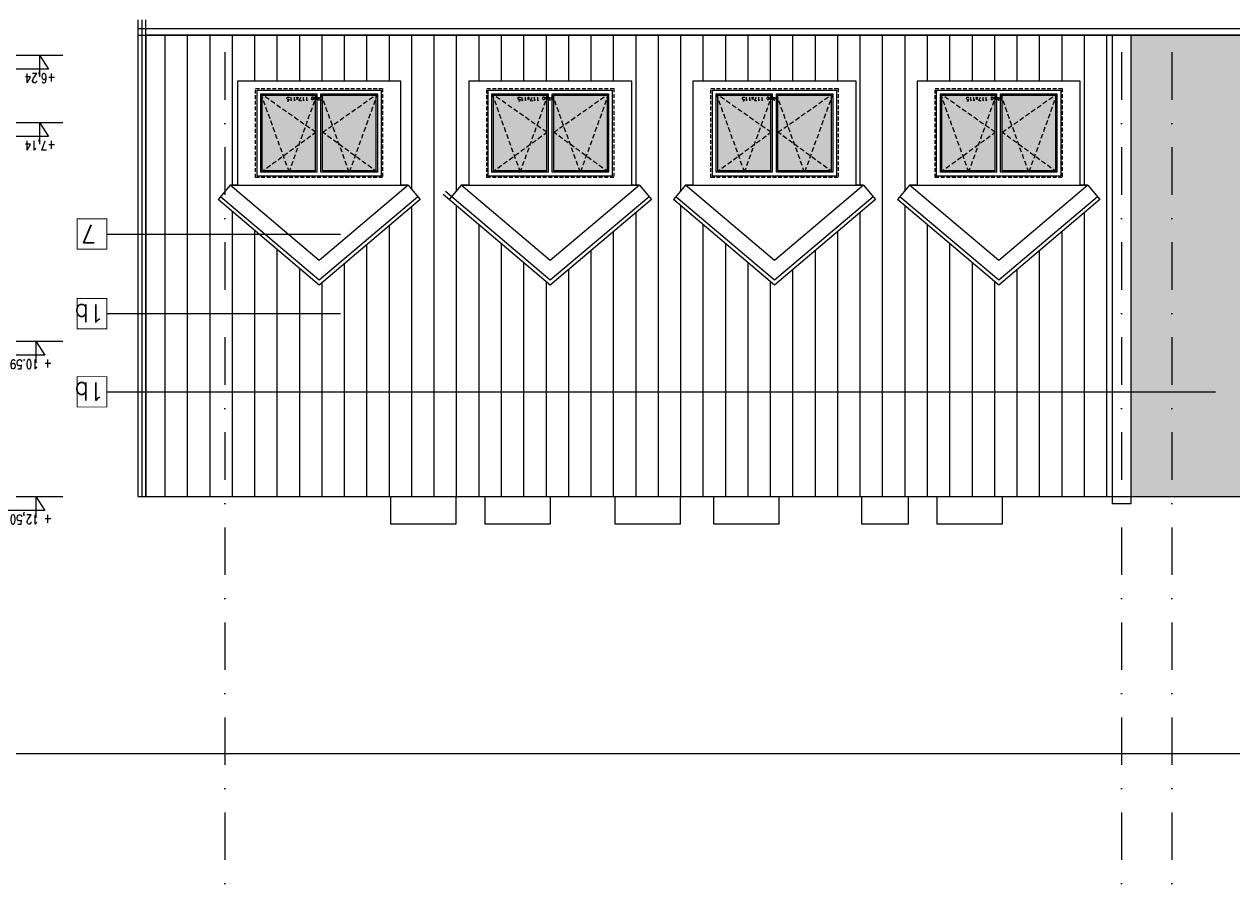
# Model space of a CAD drawing. Header units: millimetres. Extents: x -82287 to 177822, y -399756 to 0.
# Tile 191 of 228: x 48711 to 50327, y -193213 to -192045. Entities that reach past the tile are written whole.
import ezdxf
from ezdxf.enums import TextEntityAlignment as Align

# ---------------------------------------------------------------- set-up
doc = ezdxf.new("R2010")
doc.units = ezdxf.units.MM
doc.header["$MEASUREMENT"] = 0
for name, pattern in [('SUŁOSZOWA - PB 21 03$0$CACHE', [9.525, 6.35, -3.175]), ('SUŁOSZOWA - PB 21 03$0$CARKOVANA', [7.5, 5, -2.5]), ('SUŁOSZOWA - PB 21 03$0$DASHDOT', [25.4, 12.7, -6.35, 0, -6.35])]:
    doc.linetypes.add(name, pattern=pattern)
doc.layers.get('DEFPOINTS').update_dxf_attribs({"lineweight": 50})
doc.layers.add('FL_XREF', color=252, linetype='Continuous')
for name, color, linetype, lineweight in [('SUŁOSZOWA - PB 21 03$0$! opisy okien elewacja', 251, 'Continuous', 0), ('SUŁOSZOWA - PB 21 03$0$!! 0_ Istn-okna', 251, 'Continuous', 0), ('SUŁOSZOWA - PB 21 03$0$!! 0_ Istn-widok', 251, 'Continuous', 0), ('SUŁOSZOWA - PB 21 03$0$!! 0_ WIDOK ELEWACJA', 251, 'Continuous', 0), ('SUŁOSZOWA - PB 21 03$0$!! 0_bloki rzędnych', 251, 'Continuous', 0), ('SUŁOSZOWA - PB 21 03$0$!! 0_Opis_pom', 251, 'Continuous', 0), ('SUŁOSZOWA - PB 21 03$0$!! 1  WYDZIELENIE PPOŻ', 251, 'Continuous', 0), ('SUŁOSZOWA - PB 21 03$0$!! 1_Hatch dach', 251, 'Continuous', 0), ('SUŁOSZOWA - PB 21 03$0$!! 1_OPIS POM NOWE', 251, 'Continuous', 0), ('SUŁOSZOWA - PB 21 03$0$!!_1  OPISY ELEWACJE', 251, 'Continuous', 0), ('SUŁOSZOWA - PB 21 03$0$0-osie-liniA', 251, 'SUŁOSZOWA - PB 21 03$0$DASHDOT', 0), ('SUŁOSZOWA - PB 21 03$0$0-rzedne-blok', 251, 'Continuous', 0)]:
    doc.layers.add(name, color=color, linetype=linetype, lineweight=lineweight)
doc.layers.add('SUŁOSZOWA - PB 21 03$0$!! 0_ramki', color=251, linetype='Continuous', lineweight=0, plot=False)
doc.layers.add('SUŁOSZOWA - PB 21 03$0$ND', color=251, linetype='Continuous', lineweight=0, plot=False)
doc.styles.add('SUŁOSZOWA - PB 21 03$0$ARIAL', font='tahoma.ttf')
doc.styles.add('SUŁOSZOWA - PB 21 03$0$DEUTSCH', font='SIMPLEX8')
doc.styles.add('SUŁOSZOWA - PB 21 03$0$SIMPLEX', font='simplex.shx', dxfattribs={"width": 0.77})
doc.styles.add('SUŁOSZOWA - PB 21 03$0$TXT', font='simplex.shx')
doc.dimstyles.new('SUŁOSZOWA - PB 21 03$0$OL PB 100', dxfattribs={"dimscale": 4, "dimtxt": 3.5, "dimasz": 0.2, "dimexe": 10, "dimexo": 10, "dimgap": 0.5, "dimtad": 1, "dimdec": 1, "dimrnd": 0.5, "dimzin": 9, "dimdsep": 46, "dimtxsty": 'SUŁOSZOWA - PB 21 03$0$SIMPLEX', "dimblk": 'SUŁOSZOWA - PB 21 03$0$thick_MSz', "dimcen": 0.05, "dimdle": 8, "dimse1": 1, "dimse2": 1, "dimclrd": 256, "dimclre": 256, "dimclrt": 3, "dimadec": 1, "dimazin": 2, "dimtfac": 1, "dimtdec": 1, "dimtix": 1, "dimtofl": 0, "dimtmove": 2, "dimatfit": 3, "dimldrblk": 'SUŁOSZOWA - PB 21 03$0$thick_MSz', "dimfxl": 10, "dimfxlon": 1, "dimtolj": 1, "dimlwd": -1, "dimlwe": -1, "dimarcsym": 0})

# ---------------------------------------------------------------- blocks, each defined once
blk = doc.blocks.new('SUŁOSZOWA - PB 21 03$0$D_kota')
for p, q in [((-0.8, 15), (8.7, 15)), ((8.7, 0), (-0.8, 15)), ((8.7, 0), (8.7, 23))]:
    blk.add_line(p, q)
blk.add_lwpolyline([(-0.8, 15), (57.9, 15)])
at = {"style": 'SUŁOSZOWA - PB 21 03$0$DEUTSCH', "width": 0.8}
blk.add_attdef('POZ.ARCH', (7.3, 19.7), '', height=10, dxfattribs=at)
blk = doc.blocks.new('SUŁOSZOWA - PB 21 03$0$thick_MSz')
for p, q in [((-10, 0), (10, 0)), ((0, 15), (0, -15))]:
    blk.add_line(p, q)
at = {"const_width": 2, "elevation": 2}
blk.add_lwpolyline([(-7.1, -7.1), (7.1, 7.1)], dxfattribs=at)
blk = doc.blocks.new('*D75')
at = {"layer": 'DEFPOINTS', "color": 0, "ltscale": 100, "transparency": 16777216}
for p in [(14862.3, 8739.9), (14862.3, 8648.6), (15216.3, 8648.5)]:
    blk.add_point(p, dxfattribs=at)
at = {"layer": 'SUŁOSZOWA - PB 21 03$0$ND', "ltscale": 100, "transparency": 16777216}
blk.add_line((15215.5, 8739.9), (14863.1, 8739.9), dxfattribs=at)
at = {"layer": 'SUŁOSZOWA - PB 21 03$0$ND', "ltscale": 100, "transparency": 16777216, "xscale": 0.8, "yscale": 0.8, "zscale": 0.8}
for p, rotation in [((14862.3, 8739.9), 180.0000000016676), ((15216.3, 8739.9), 1.667546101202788e-09)]:
    blk.add_blockref('SUŁOSZOWA - PB 21 03$0$thick_MSz', p, dxfattribs=dict(at, rotation=rotation))
at = {"layer": 'SUŁOSZOWA - PB 21 03$0$ND', "color": 3, "ltscale": 100, "transparency": 16777216, "insert": (15039.3, 8748.9), "char_height": 14, "attachment_point": 5, "rotation": 0, "style": 'SUŁOSZOWA - PB 21 03$0$SIMPLEX'}
blk.add_mtext('\\A1;354', dxfattribs=at)
blk = doc.blocks.new('*D76')
at = {"layer": 'DEFPOINTS', "color": 0, "ltscale": 100, "transparency": 16777216}
for p in [(14272.3, 8739.9), (14272.3, 8693), (14862.3, 8648.6)]:
    blk.add_point(p, dxfattribs=at)
at = {"layer": 'SUŁOSZOWA - PB 21 03$0$ND', "ltscale": 100, "transparency": 16777216}
blk.add_line((14861.5, 8739.9), (14273.1, 8739.9), dxfattribs=at)
at = {"layer": 'SUŁOSZOWA - PB 21 03$0$ND', "ltscale": 100, "transparency": 16777216, "xscale": 0.8, "yscale": 0.8, "zscale": 0.8}
for p, rotation in [((14272.3, 8739.9), 180.0000000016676), ((14862.3, 8739.9), 1.667546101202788e-09)]:
    blk.add_blockref('SUŁOSZOWA - PB 21 03$0$thick_MSz', p, dxfattribs=dict(at, rotation=rotation))
at = {"layer": 'SUŁOSZOWA - PB 21 03$0$ND', "color": 3, "ltscale": 100, "transparency": 16777216, "insert": (14567.3, 8748.9), "char_height": 14, "attachment_point": 5, "rotation": 0, "style": 'SUŁOSZOWA - PB 21 03$0$SIMPLEX'}
blk.add_mtext('\\A1;590', dxfattribs=at)
blk = doc.blocks.new('*D79')
at = {"layer": 'DEFPOINTS', "color": 0, "ltscale": 100, "transparency": 16777216}
for p in [(14772.3, 8709.4), (14772.3, 8648.5), (15126.3, 8648.5)]:
    blk.add_point(p, dxfattribs=at)
at = {"layer": 'SUŁOSZOWA - PB 21 03$0$ND', "ltscale": 100, "transparency": 16777216}
blk.add_line((15125.5, 8709.4), (14773.1, 8709.4), dxfattribs=at)
at = {"layer": 'SUŁOSZOWA - PB 21 03$0$ND', "ltscale": 100, "transparency": 16777216, "xscale": 0.8, "yscale": 0.8, "zscale": 0.8, "rotation": 180}
blk.add_blockref('SUŁOSZOWA - PB 21 03$0$thick_MSz', (14772.3, 8709.4), dxfattribs=at)
at = {"layer": 'SUŁOSZOWA - PB 21 03$0$ND', "ltscale": 100, "transparency": 16777216, "xscale": 0.8, "yscale": 0.8, "zscale": 0.8}
blk.add_blockref('SUŁOSZOWA - PB 21 03$0$thick_MSz', (15126.3, 8709.4), dxfattribs=at)
at = {"layer": 'SUŁOSZOWA - PB 21 03$0$ND', "color": 3, "ltscale": 100, "transparency": 16777216, "insert": (14949.3, 8700.4), "char_height": 14, "attachment_point": 5, "rotation": 180, "style": 'SUŁOSZOWA - PB 21 03$0$SIMPLEX'}
blk.add_mtext('\\A1;354', dxfattribs=at)
blk = doc.blocks.new('*D80')
at = {"layer": 'DEFPOINTS', "color": 0, "ltscale": 100, "transparency": 16777216}
for p in [(14479.8, 8709.4), (14479.8, 8593.5), (14772.3, 8593.5)]:
    blk.add_point(p, dxfattribs=at)
at = {"layer": 'SUŁOSZOWA - PB 21 03$0$ND', "ltscale": 100, "transparency": 16777216}
blk.add_line((14771.5, 8709.4), (14480.6, 8709.4), dxfattribs=at)
at = {"layer": 'SUŁOSZOWA - PB 21 03$0$ND', "ltscale": 100, "transparency": 16777216, "xscale": 0.8, "yscale": 0.8, "zscale": 0.8, "rotation": 180}
blk.add_blockref('SUŁOSZOWA - PB 21 03$0$thick_MSz', (14479.8, 8709.4), dxfattribs=at)
at = {"layer": 'SUŁOSZOWA - PB 21 03$0$ND', "ltscale": 100, "transparency": 16777216, "xscale": 0.8, "yscale": 0.8, "zscale": 0.8}
blk.add_blockref('SUŁOSZOWA - PB 21 03$0$thick_MSz', (14772.3, 8709.4), dxfattribs=at)
at = {"layer": 'SUŁOSZOWA - PB 21 03$0$ND', "color": 3, "ltscale": 100, "transparency": 16777216, "insert": (14626.1, 8718.4), "char_height": 14, "attachment_point": 5, "style": 'SUŁOSZOWA - PB 21 03$0$SIMPLEX'}
blk.add_mtext('\\A1;292.5', dxfattribs=at)
blk = doc.blocks.new('SUŁOSZOWA - PB 21 03$0$OKNO 175X120')
at = {"layer": 'SUŁOSZOWA - PB 21 03$0$!! 1_Hatch dach', "true_color": 0x575757}
h = blk.add_hatch(dxfattribs=at)
h.set_pattern_fill('DOTS', color=251, angle=360)
h.set_pattern_definition([(360, (62583.5575, -229491.1217), (0.79375, 1.5875), [0, -1.5875])])
h.paths.add_polyline_path([(72255.6, -218171), (72255.6, -218272), (72326.9, -218272), (72326.9, -218171)])
h.paths.add_polyline_path([(72246.2, -218272), (72246.2, -218171), (72174.9, -218171), (72174.9, -218272)])
at = {"layer": 'SUŁOSZOWA - PB 21 03$0$!! 0_ Istn-okna', "linetype": 'SUŁOSZOWA - PB 21 03$0$CARKOVANA', "lineweight": 5}
blk.add_lwpolyline([(72165.9, -218162), (72335.9, -218162), (72335.9, -218281), (72165.9, -218281)], close=True, dxfattribs=at)
at = {"layer": 'SUŁOSZOWA - PB 21 03$0$!! 0_ Istn-okna'}
blk.add_lwpolyline([(72167.9, -218164), (72333.9, -218164), (72333.9, -218279), (72167.9, -218279)], close=True, dxfattribs=at)
for points in [[(72248.4, -218274), (72172.9, -218274), (72172.9, -218169), (72248.4, -218169)], [(72246.2, -218272), (72174.9, -218272), (72174.9, -218171), (72246.2, -218171)], [(72246.2, -218171), (72246.2, -218272)], [(72248.4, -218169), (72248.4, -218274)], [(72253.4, -218169), (72328.9, -218169), (72328.9, -218274), (72253.4, -218274)], [(72253.4, -218169), (72253.4, -218274)], [(72255.6, -218171), (72326.9, -218171), (72326.9, -218272), (72255.6, -218272)], [(72255.6, -218171), (72255.6, -218272)]]:
    blk.add_lwpolyline(points, dxfattribs=at)
at = {"layer": 'SUŁOSZOWA - PB 21 03$0$!! 1_Hatch dach', "color": 251, "linetype": 'SUŁOSZOWA - PB 21 03$0$CACHE', "true_color": 0x575757}
for points in [[(72172.9, -218274), (72210.6, -218169), (72248.4, -218274)], [(72172.9, -218169), (72246.2, -218222.5), (72172.9, -218274)], [(72328.9, -218274), (72291.1, -218169), (72253.4, -218274)], [(72328.9, -218169), (72255.6, -218222.5), (72328.9, -218274)]]:
    blk.add_lwpolyline(points, dxfattribs=at)
at = {"insert": (72245.9, -218264.6), "char_height": 5, "attachment_point": 1, "style": 'SUŁOSZOWA - PB 21 03$0$TXT'}
blk.add_mtext_dynamic_manual_height_columns('okno 117x115', width=52.63, gutter_width=75, heights=[0], dxfattribs=at)
blk = doc.blocks.new('SUŁOSZOWA - PB 21 03$0$BLOK OSIE A-B PN')
at = {"layer": 'SUŁOSZOWA - PB 21 03$0$0-osie-liniA', "ltscale": 5}
for points in [[(48917.7, -182063), (48917.7, -184306.7)], [(50117.2, -182063), (50117.2, -184306.7)], [(50184.7, -182063), (50184.7, -184306.7)]]:
    blk.add_lwpolyline(points, dxfattribs=at)
blk = doc.blocks.new('SUŁOSZOWA - PB 21 03$0$rzędne elewacje 2')
at = {"layer": 'SUŁOSZOWA - PB 21 03$0$0-rzedne-blok'}
for p, q in [((46399.6, -192907), (46399.6, -192784.5)), ((46489.6, -192907), (46489.6, -192784.5)), ((46782.1, -192907), (46782.1, -192784.5)), ((46989.6, -192907), (46989.6, -192784.5))]:
    blk.add_line(p, q, dxfattribs=at)
ref = blk.add_blockref('SUŁOSZOWA - PB 21 03$0$D_kota', (46399.6, -192804.7), dxfattribs=dict(at, xscale=1.250000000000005, yscale=1.250000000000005, zscale=1.250000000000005, rotation=269.9999999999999))
ref.add_attrib('POZ.ARCH', '+6,24', (46424.2, -192793.8), dxfattribs={"layer": '0', "height": 12.5, "rotation": 270, "style": 'SUŁOSZOWA - PB 21 03$0$DEUTSCH', "width": 0.8})
ref = blk.add_blockref('SUŁOSZOWA - PB 21 03$0$D_kota', (46489.6, -192804.7), dxfattribs=dict(at, xscale=1.250000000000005, yscale=1.250000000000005, zscale=1.250000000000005, rotation=269.9999999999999))
ref.add_attrib('POZ.ARCH', '+7,14', (46514.2, -192793.8), dxfattribs={"layer": '0', "height": 12.5, "rotation": 270, "style": 'SUŁOSZOWA - PB 21 03$0$DEUTSCH', "width": 0.8})
ref = blk.add_blockref('SUŁOSZOWA - PB 21 03$0$D_kota', (46782.1, -192809.5), dxfattribs=dict(at, xscale=1.250000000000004, yscale=1.250000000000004, zscale=1.250000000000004, rotation=269.9999999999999))
ref.add_attrib('POZ.ARCH', '+ 10.59', (46806.7, -192798.7), dxfattribs={"layer": '0', "height": 12.5, "rotation": 270, "style": 'SUŁOSZOWA - PB 21 03$0$DEUTSCH', "width": 0.8})
ref = blk.add_blockref('SUŁOSZOWA - PB 21 03$0$D_kota', (46989.6, -192809.5), dxfattribs=dict(at, xscale=1.250000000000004, yscale=1.250000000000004, zscale=1.250000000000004, rotation=269.9999999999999))
ref.add_attrib('POZ.ARCH', '+ 12,50', (47014.2, -192798.7), dxfattribs={"layer": '0', "height": 12.5, "rotation": 270, "style": 'SUŁOSZOWA - PB 21 03$0$DEUTSCH', "width": 0.8})
blk = doc.blocks.new('SUŁOSZOWA - PB 21 03$0$POZIOMY BLOK')
at = {"layer": 'SUŁOSZOWA - PB 21 03$0$0-rzedne-blok'}
ref = blk.add_blockref('SUŁOSZOWA - PB 21 03$0$D_kota', (14272.32, 8647.32), dxfattribs=dict(at, xscale=1.250000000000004, yscale=1.250000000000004, zscale=1.250000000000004, rotation=90))
ref.add_attrib('POZ.ARCH', '+ 12,50', (14247.74, 8636.49), dxfattribs={"layer": '0', "height": 12.5, "rotation": 90, "style": 'SUŁOSZOWA - PB 21 03$0$DEUTSCH', "width": 0.8})
ref = blk.add_blockref('SUŁOSZOWA - PB 21 03$0$D_kota', (14479.8, 8647.32), dxfattribs=dict(at, xscale=1.250000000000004, yscale=1.250000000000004, zscale=1.250000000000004, rotation=90))
ref.add_attrib('POZ.ARCH', '+ 10.59', (14455.22, 8636.49), dxfattribs={"layer": '0', "height": 12.5, "rotation": 90, "style": 'SUŁOSZOWA - PB 21 03$0$DEUTSCH', "width": 0.8})
ref = blk.add_blockref('SUŁOSZOWA - PB 21 03$0$D_kota', (14772.32, 8642.51), dxfattribs=dict(at, xscale=1.250000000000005, yscale=1.250000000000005, zscale=1.250000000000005, rotation=90))
ref.add_attrib('POZ.ARCH', '+7,14', (14747.74, 8631.68), dxfattribs={"layer": '0', "height": 12.5, "rotation": 90, "style": 'SUŁOSZOWA - PB 21 03$0$DEUTSCH', "width": 0.8})
ref = blk.add_blockref('SUŁOSZOWA - PB 21 03$0$D_kota', (14862.32, 8642.51), dxfattribs=dict(at, xscale=1.250000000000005, yscale=1.250000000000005, zscale=1.250000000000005, rotation=90))
ref.add_attrib('POZ.ARCH', '+6,24', (14837.74, 8631.68), dxfattribs={"layer": '0', "height": 12.5, "rotation": 90, "style": 'SUŁOSZOWA - PB 21 03$0$DEUTSCH', "width": 0.8})
at = {"layer": 'SUŁOSZOWA - PB 21 03$0$ND', "ltscale": 100}
for base, p1, p2, picture, middle in [((14272.32, 8739.89), (14862.32, 8648.65), (14272.32, 8693.05), '*D76', (14567.32, 8748.89)), ((14862.32, 8739.89), (15216.32, 8648.52), (14862.32, 8648.65), '*D75', (15039.32, 8748.89)), ((14772.32, 8709.43), (15126.32, 8648.52), (14772.32, 8648.52), '*D79', (14949.32, 8700.43))]:
    dim = blk.add_linear_dim(base=base, p1=p1, p2=p2, angle=180, dimstyle='SUŁOSZOWA - PB 21 03$0$OL PB 100', dxfattribs=at)
    dim.commit()
    dim.dimension.update_dxf_attribs({"geometry": picture, "text_midpoint": middle})
dim = blk.add_linear_dim(base=(14479.8, 8709.43), p1=(14772.32, 8593.49), p2=(14479.8, 8593.49), dimstyle='SUŁOSZOWA - PB 21 03$0$OL PB 100', dxfattribs=at)
dim.commit()
dim.dimension.update_dxf_attribs({"geometry": '*D80', "text_midpoint": (14626.06, 8718.43)})
blk = doc.blocks.new('SUŁOSZOWA - PB 21 03')
at = {"layer": 'SUŁOSZOWA - PB 21 03$0$!! 1_Hatch dach'}
h = blk.add_hatch(dxfattribs=at)
h.set_pattern_fill('AR-B88', color=8, scale=0.1)
h.set_pattern_definition([(0, (0, 0), (0, 20.32), []), (90, (0, 0), (-10.16, 20.32), [20.32, -20.32])])
h.paths.add_polyline_path([(51367.40264, -192446.46829), (51232.09142, -192332.02298), (51248.23597, -192312.93493), (51486.5693, -192312.93493), (51502.71385, -192332.02298)], flags=16)
h.paths.add_polyline_path([(51367.40264, -192413.72529), (51248.23597, -192312.93493), (51486.5693, -192312.93493)], flags=0)
h.paths.add_polyline_path([(51367.40264, -192409.79613), (51256.42847, -192315.93493), (51478.3768, -192315.93493)], flags=0)
h.paths.add_polyline_path([(51083.54718, -192332.02298), (50948.23597, -192446.46829), (50812.92476, -192332.02298), (50829.0693, -192312.93493), (51067.40264, -192312.93493)], flags=16)
h.paths.add_polyline_path([(51067.40264, -192312.93493), (50948.23597, -192413.72529), (50829.0693, -192312.93493)], flags=0)
h.paths.add_polyline_path([(51059.21014, -192315.93493), (50948.23597, -192409.79613), (50837.2618, -192315.93493)], flags=0)
h.paths.add_polyline_path([(50664.38051, -192332.02298), (50529.0693, -192446.46829), (50393.75809, -192332.02298), (50409.90264, -192312.93493), (50648.23597, -192312.93493)], flags=16)
h.paths.add_polyline_path([(50648.23597, -192312.93493), (50529.0693, -192413.72529), (50409.90264, -192312.93493)], flags=0)
h.paths.add_polyline_path([(50640.04347, -192315.93493), (50529.0693, -192409.79613), (50418.09513, -192315.93493)], flags=0)
h.paths.add_polyline_path([(52792.709, -192332.02298), (52808.85355, -192312.93493), (53047.18688, -192312.93493), (53063.33142, -192332.02298), (52928.02021, -192446.46829)], flags=16)
h.paths.add_polyline_path([(52808.85355, -192312.93493), (53047.18688, -192312.93493), (52928.02021, -192413.72529)], flags=0)
h.paths.add_polyline_path([(52817.04604, -192315.93493), (53038.99438, -192315.93493), (52928.02021, -192409.79613)], flags=0)
h.paths.add_polyline_path([(50038.0127, -192302.56409), (49868.0127, -192302.56409), (49868.0127, -192183.56409), (50038.0127, -192183.56409)], flags=0)
h.paths.add_polyline_path([(50031.0127, -192295.56409), (49955.5127, -192295.56409), (49955.5127, -192190.56409), (50031.0127, -192190.56409)], flags=0)
h.paths.add_polyline_path([(50029.0127, -192294.10453), (50028.27215, -192293.56409), (49993.98174, -192293.56409), (49993.2627, -192295.56409), (49992.54365, -192293.56409), (49957.70317, -192293.56409), (49957.70317, -192196.65679), (49956.23174, -192192.56409), (50028.16572, -192192.56409), (50031.0127, -192190.56409), (50029.0127, -192196.127)], flags=0)
h.paths.add_polyline_path([(53211.87567, -192332.02298), (53228.02021, -192312.93493), (53466.35355, -192312.93493), (53482.49809, -192332.02298), (53347.18688, -192446.46829)], flags=16)
h.paths.add_polyline_path([(49950.5127, -192295.56409), (49875.0127, -192295.56409), (49875.0127, -192190.56409), (49950.5127, -192190.56409)], flags=0)
h.paths.add_polyline_path([(49948.32223, -192293.56409), (49913.48174, -192293.56409), (49912.7627, -192295.56409), (49912.04365, -192293.56409), (49877.75324, -192293.56409), (49877.0127, -192294.10453), (49877.0127, -192196.127), (49875.0127, -192190.56409), (49877.85967, -192192.56409), (49949.79365, -192192.56409), (49948.32223, -192196.65679)], flags=0)
h.paths.add_polyline_path([(53228.02021, -192312.93493), (53466.35355, -192312.93493), (53347.18688, -192413.72529)], flags=0)
h.paths.add_polyline_path([(53236.21271, -192315.93493), (53458.16105, -192315.93493), (53347.18688, -192409.79613)], flags=0)
h.paths.add_polyline_path([(49738.0127, -192302.56409), (49568.0127, -192302.56409), (49568.0127, -192183.56409), (49738.0127, -192183.56409)], flags=0)
h.paths.add_polyline_path([(49731.0127, -192295.56409), (49655.5127, -192295.56409), (49655.5127, -192190.56409), (49731.0127, -192190.56409)], flags=0)
h.paths.add_polyline_path([(49729.0127, -192294.10453), (49728.27215, -192293.56409), (49693.98174, -192293.56409), (49693.2627, -192295.56409), (49692.54365, -192293.56409), (49657.70317, -192293.56409), (49657.70317, -192196.65679), (49656.23174, -192192.56409), (49728.16572, -192192.56409), (49731.0127, -192190.56409), (49729.0127, -192196.127)], flags=0)
h.paths.add_polyline_path([(49650.5127, -192295.56409), (49575.0127, -192295.56409), (49575.0127, -192190.56409), (49650.5127, -192190.56409)], flags=0)
h.paths.add_polyline_path([(49648.32223, -192293.56409), (49613.48174, -192293.56409), (49612.7627, -192295.56409), (49612.04365, -192293.56409), (49577.75324, -192293.56409), (49577.0127, -192294.10453), (49577.0127, -192196.127), (49575.0127, -192190.56409), (49577.85967, -192192.56409), (49649.79365, -192192.56409), (49648.32223, -192196.65679)], flags=0)
h.paths.add_polyline_path([(53631.04234, -192332.02298), (53647.18688, -192312.93493), (53885.52021, -192312.93493), (53901.66476, -192332.02298), (53766.35355, -192446.46829)], flags=16)
h.paths.add_polyline_path([(53647.18688, -192312.93493), (53885.52021, -192312.93493), (53766.35355, -192413.72529)], flags=0)
h.paths.add_polyline_path([(53655.37938, -192315.93493), (53877.32771, -192315.93493), (53766.35355, -192409.79613)], flags=0)
h.paths.add_polyline_path([(49438.0127, -192302.56409), (49268.0127, -192302.56409), (49268.0127, -192183.56409), (49438.0127, -192183.56409)], flags=0)
h.paths.add_polyline_path([(49431.0127, -192295.56409), (49355.5127, -192295.56409), (49355.5127, -192190.56409), (49431.0127, -192190.56409)], flags=0)
h.paths.add_polyline_path([(49429.0127, -192294.10453), (49428.27215, -192293.56409), (49393.98174, -192293.56409), (49393.2627, -192295.56409), (49392.54365, -192293.56409), (49357.70317, -192293.56409), (49357.70317, -192196.65679), (49356.23174, -192192.56409), (49428.16572, -192192.56409), (49431.0127, -192190.56409), (49429.0127, -192196.127)], flags=0)
h.paths.add_polyline_path([(49350.5127, -192295.56409), (49275.0127, -192295.56409), (49275.0127, -192190.56409), (49350.5127, -192190.56409)], flags=0)
h.paths.add_polyline_path([(49348.32223, -192293.56409), (49313.48174, -192293.56409), (49312.7627, -192295.56409), (49312.04365, -192293.56409), (49277.75324, -192293.56409), (49277.0127, -192294.10453), (49277.0127, -192196.127), (49275.0127, -192190.56409), (49277.85967, -192192.56409), (49349.79365, -192192.56409), (49348.32223, -192196.65679)], flags=0)
h.paths.add_polyline_path([(49128.71142, -192302.56409), (48958.71142, -192302.56409), (48958.71142, -192183.56409), (49128.71142, -192183.56409)], flags=0)
h.paths.add_polyline_path([(49121.71142, -192295.56409), (49046.21142, -192295.56409), (49046.21142, -192190.56409), (49121.71142, -192190.56409)], flags=0)
h.paths.add_polyline_path([(49119.71142, -192294.10453), (49118.97088, -192293.56409), (49084.68047, -192293.56409), (49083.96142, -192295.56409), (49083.24238, -192293.56409), (49048.40189, -192293.56409), (49048.40189, -192196.65679), (49046.93047, -192192.56409), (49118.86445, -192192.56409), (49121.71142, -192190.56409), (49119.71142, -192196.127)], flags=0)
h.paths.add_polyline_path([(49041.21142, -192295.56409), (48965.71142, -192295.56409), (48965.71142, -192190.56409), (49041.21142, -192190.56409)], flags=0)
h.paths.add_polyline_path([(49039.02095, -192293.56409), (49004.18047, -192293.56409), (49003.46142, -192295.56409), (49002.74238, -192293.56409), (48968.45197, -192293.56409), (48967.71142, -192294.10453), (48967.71142, -192196.127), (48965.71142, -192190.56409), (48968.5584, -192192.56409), (49040.49238, -192192.56409), (49039.02095, -192196.65679)], flags=0)
h.paths.add_polyline_path([(49049.88367, -192193.72372), (48997.85986, -192193.72372), (48997.85986, -192201.22372), (49049.88367, -192201.22372)], flags=8)
h.paths.add_polyline_path([(49359.18494, -192193.72372), (49307.16113, -192193.72372), (49307.16113, -192201.22372), (49359.18494, -192201.22372)], flags=8)
h.paths.add_polyline_path([(49659.18494, -192193.72372), (49607.16113, -192193.72372), (49607.16113, -192201.22372), (49659.18494, -192201.22372)], flags=8)
h.paths.add_polyline_path([(49959.18494, -192193.72372), (49907.16113, -192193.72372), (49907.16113, -192201.22372), (49959.18494, -192201.22372)], flags=8)
h.paths.add_polyline_path([(50129.71142, -192112.04828), (50129.71142, -192729.00465), (55097.71142, -192729.00465), (55097.71142, -192112.04828), (52927.71142, -192112.04828), (52927.71142, -191847.63705), (52634.71142, -191847.63705), (52634.71142, -192091.41588), (52704.71142, -192091.41588), (52704.71142, -192103.40448), (52719.71142, -192103.40448), (52719.71142, -192126.2539), (52147.71142, -192629.6139), (51575.71142, -192126.2539), (51575.71142, -192112.04828)])
h = blk.add_hatch(dxfattribs=at)
h.set_pattern_fill('_USER', color=8, scale=30, angle=90, pattern_type=0)
h.set_pattern_definition([(90, (0, 0), (-30, 2e-15), [])])
h.paths.add_polyline_path([(48917.71142, -192112.04828), (48917.71142, -192321.01413), (48924.54476, -192312.93493), (48934.54476, -192312.93493), (48934.54476, -192173.56409), (49152.87809, -192173.56409), (49152.87809, -192312.93493), (49162.87809, -192312.93493), (49179.02264, -192332.02298), (49043.71142, -192446.46829), (48917.71142, -192339.89834), (48917.71142, -192729.00465), (50104.71142, -192729.00465), (50104.71142, -192112.04828)])
h.paths.add_polyline_path([(49353.0127, -192446.46829), (49217.70149, -192332.02298), (49233.84603, -192312.93493), (49243.84603, -192312.93493), (49243.84603, -192173.56409), (49462.17936, -192173.56409), (49462.17936, -192312.93493), (49472.17936, -192312.93493), (49488.32391, -192332.02298)], flags=16)
h.paths.add_polyline_path([(49268.0127, -192302.56409), (49268.0127, -192183.56409), (49438.0127, -192183.56409), (49438.0127, -192302.56409)], flags=0)
h.paths.add_polyline_path([(49270.0127, -192300.56409), (49270.0127, -192185.56409), (49436.0127, -192185.56409), (49436.0127, -192300.56409)], flags=0)
h.paths.add_polyline_path([(49275.0127, -192295.56409), (49275.0127, -192190.56409), (49350.5127, -192190.56409), (49350.5127, -192295.56409)], flags=0)
h.paths.add_polyline_path([(49312.7627, -192295.56409), (49312.04365, -192293.56409), (49277.75324, -192293.56409), (49277.0127, -192294.10453), (49277.0127, -192196.127), (49275.0127, -192190.56409), (49277.85967, -192192.56409), (49348.32223, -192192.56409), (49348.32223, -192293.56409), (49313.48174, -192293.56409)], flags=0)
h.paths.add_polyline_path([(49355.5127, -192295.56409), (49355.5127, -192190.56409), (49431.0127, -192190.56409), (49431.0127, -192295.56409)], flags=0)
h.paths.add_polyline_path([(49357.70317, -192293.56409), (49357.70317, -192192.56409), (49428.16572, -192192.56409), (49431.0127, -192190.56409), (49429.0127, -192196.127), (49429.0127, -192294.10453), (49428.27215, -192293.56409), (49393.98174, -192293.56409), (49393.2627, -192295.56409), (49392.54365, -192293.56409)], flags=0)
h.paths.add_polyline_path([(49517.70149, -192332.02298), (49533.84603, -192312.93493), (49543.84603, -192312.93493), (49543.84603, -192173.56409), (49762.17936, -192173.56409), (49762.17936, -192312.93493), (49772.17936, -192312.93493), (49788.32391, -192332.02298), (49653.0127, -192446.46829)], flags=16)
h.paths.add_polyline_path([(49568.0127, -192302.56409), (49568.0127, -192183.56409), (49738.0127, -192183.56409), (49738.0127, -192302.56409)], flags=0)
h.paths.add_polyline_path([(49570.0127, -192300.56409), (49570.0127, -192185.56409), (49736.0127, -192185.56409), (49736.0127, -192300.56409)], flags=0)
h.paths.add_polyline_path([(49575.0127, -192295.56409), (49575.0127, -192190.56409), (49650.5127, -192190.56409), (49650.5127, -192295.56409)], flags=0)
h.paths.add_polyline_path([(49577.0127, -192294.10453), (49577.0127, -192196.127), (49575.0127, -192190.56409), (49577.85967, -192192.56409), (49648.32223, -192192.56409), (49648.32223, -192293.56409), (49613.48174, -192293.56409), (49612.7627, -192295.56409), (49612.04365, -192293.56409), (49577.75324, -192293.56409)], flags=0)
h.paths.add_polyline_path([(49655.5127, -192295.56409), (49655.5127, -192190.56409), (49731.0127, -192190.56409), (49731.0127, -192295.56409)], flags=0)
h.paths.add_polyline_path([(49657.70317, -192293.56409), (49657.70317, -192192.56409), (49728.16572, -192192.56409), (49731.0127, -192190.56409), (49729.0127, -192196.127), (49729.0127, -192294.10453), (49728.27215, -192293.56409), (49693.98174, -192293.56409), (49693.2627, -192295.56409), (49692.54365, -192293.56409)], flags=0)
h.paths.add_polyline_path([(49817.70149, -192332.02298), (49833.84603, -192312.93493), (49843.84603, -192312.93493), (49843.84603, -192173.56409), (50062.17936, -192173.56409), (50062.17936, -192312.93493), (50072.17936, -192312.93493), (50088.32391, -192332.02298), (49953.0127, -192446.46829)], flags=16)
h.paths.add_polyline_path([(49868.0127, -192302.56409), (49868.0127, -192183.56409), (50038.0127, -192183.56409), (50038.0127, -192302.56409)], flags=0)
h.paths.add_polyline_path([(49870.0127, -192300.56409), (49870.0127, -192185.56409), (50036.0127, -192185.56409), (50036.0127, -192300.56409)], flags=0)
h.paths.add_polyline_path([(49875.0127, -192295.56409), (49875.0127, -192190.56409), (49950.5127, -192190.56409), (49950.5127, -192295.56409)], flags=0)
h.paths.add_polyline_path([(49877.0127, -192294.10453), (49877.0127, -192196.127), (49875.0127, -192190.56409), (49877.85967, -192192.56409), (49948.32223, -192192.56409), (49948.32223, -192293.56409), (49913.48174, -192293.56409), (49912.7627, -192295.56409), (49912.04365, -192293.56409), (49877.75324, -192293.56409)], flags=0)
h.paths.add_polyline_path([(49955.5127, -192295.56409), (49955.5127, -192190.56409), (50031.0127, -192190.56409), (50031.0127, -192295.56409)], flags=0)
h.paths.add_polyline_path([(49957.70317, -192293.56409), (49957.70317, -192192.56409), (50028.16572, -192192.56409), (50031.0127, -192190.56409), (50029.0127, -192196.127), (50029.0127, -192294.10453), (50028.27215, -192293.56409), (49993.98174, -192293.56409), (49993.2627, -192295.56409), (49992.54365, -192293.56409)], flags=0)
h.paths.add_polyline_path([(48811.71142, -192112.04828), (48811.71142, -192729.00465), (48917.71142, -192729.00465), (48917.71142, -192339.89834), (48908.40021, -192332.02298), (48917.71142, -192321.01413), (48917.71142, -192112.04828)])
h.paths.add_polyline_path([(49359.18494, -192193.72372), (49307.16113, -192193.72372), (49307.16113, -192201.22372), (49359.18494, -192201.22372)], flags=8)
h.paths.add_polyline_path([(49659.18494, -192193.72372), (49607.16113, -192193.72372), (49607.16113, -192201.22372), (49659.18494, -192201.22372)], flags=8)
h.paths.add_polyline_path([(49959.18494, -192193.72372), (49907.16113, -192193.72372), (49907.16113, -192201.22372), (49959.18494, -192201.22372)], flags=8)
for points in [[(50104.71142, -192112.04828), (50104.71142, -192739.00465)], [(50129.71142, -192112.04828), (50129.71142, -192739.00465)], [(50129.71142, -192739.00465), (50104.71142, -192739.00465)]]:
    blk.add_lwpolyline(points)
at = {"layer": 'SUŁOSZOWA - PB 21 03$0$! opisy okien elewacja'}
blk.add_lwpolyline([(50129.71142, -192729.00465), (55097.71142, -192729.00465), (55097.71142, -192112.04828), (52927.71142, -192112.04828), (52927.71142, -191847.63705), (52634.71142, -191847.63705), (52634.71142, -192091.41588), (52704.71142, -192091.41588), (52704.71142, -192103.40448), (52719.71142, -192103.40448), (52719.71142, -192126.2539), (52147.71142, -192629.6139), (51575.71142, -192126.2539), (51575.71142, -192112.04828), (48811.71142, -192112.04828), (48811.71142, -192729.00465), (50104.71142, -192729.00465)], dxfattribs=at)
at = {"layer": 'SUŁOSZOWA - PB 21 03$0$!! 0_ Istn-widok'}
for points in [[(49226.71142, -192766.00465), (49139.71142, -192766.00465), (49139.71142, -192729.00465), (49226.71142, -192729.00465)], [(49352.71142, -192766.00465), (49265.71142, -192766.00465), (49265.71142, -192729.00465), (49352.71142, -192729.00465)], [(49526.71142, -192766.00465), (49439.71142, -192766.00465), (49439.71142, -192729.00465), (49526.71142, -192729.00465)], [(49658.71142, -192766.00465), (49571.71142, -192766.00465), (49571.71142, -192729.00465), (49658.71142, -192729.00465)], [(49831.71142, -192766.00465), (49769.71142, -192766.00465), (49769.71142, -192729.00465), (49831.71142, -192729.00465)], [(49957.71142, -192766.00465), (49870.71142, -192766.00465), (49870.71142, -192729.00465), (49957.71142, -192729.00465)]]:
    blk.add_lwpolyline(points, close=True, dxfattribs=at)
at = {"layer": 'SUŁOSZOWA - PB 21 03$0$!! 0_ WIDOK ELEWACJA'}
for p, q in [((49043.71142, -192413.72529), (48924.54476, -192312.93493)), ((49162.87809, -192312.93493), (49043.71142, -192413.72529)), ((49353.0127, -192413.72529), (49233.84603, -192312.93493)), ((49472.17936, -192312.93493), (49353.0127, -192413.72529)), ((49653.0127, -192413.72529), (49533.84603, -192312.93493)), ((49772.17936, -192312.93493), (49653.0127, -192413.72529)), ((49953.0127, -192413.72529), (49833.84603, -192312.93493)), ((50072.17936, -192312.93493), (49953.0127, -192413.72529)), ((49043.71142, -192446.46829), (48908.40021, -192332.02298)), ((49043.71142, -192439.91969), (48911.62912, -192328.20537)), ((49175.79373, -192328.20537), (49043.71142, -192439.91969)), ((49179.02264, -192332.02298), (49043.71142, -192446.46829)), ((49353.0127, -192446.46829), (49209.68356, -192325.24147)), ((49353.0127, -192439.91969), (49212.91247, -192321.42386)), ((49485.095, -192328.20537), (49353.0127, -192439.91969)), ((49488.32391, -192332.02298), (49353.0127, -192446.46829)), ((49653.0127, -192446.46829), (49517.70149, -192332.02298)), ((49653.0127, -192439.91969), (49520.93039, -192328.20537)), ((49785.095, -192328.20537), (49653.0127, -192439.91969)), ((49788.32391, -192332.02298), (49653.0127, -192446.46829)), ((49953.0127, -192446.46829), (49817.70149, -192332.02298)), ((49953.0127, -192439.91969), (49820.93039, -192328.20537)), ((50085.095, -192328.20537), (49953.0127, -192439.91969)), ((50088.32391, -192332.02298), (49953.0127, -192446.46829))]:
    blk.add_line(p, q, dxfattribs=at)
for points in [[(48801.71142, -192729.00465), (48801.71142, -192091.41588)], [(48801.71142, -192103.40448), (51590.71142, -192103.40448)], [(48806.71142, -192729.00465), (48806.71142, -192091.41588)], [(48811.71142, -192729.00465), (48811.71142, -192091.41588)], [(48801.71142, -192112.04828), (51575.71142, -192112.04828)], [(49162.87809, -192312.93493), (49152.87809, -192312.93493), (49152.87809, -192173.56409), (48934.54476, -192173.56409), (48934.54476, -192312.93493), (48924.54476, -192312.93493)], [(49472.17936, -192312.93493), (49462.17936, -192312.93493), (49462.17936, -192173.56409), (49243.84603, -192173.56409), (49243.84603, -192312.93493), (49233.84603, -192312.93493)], [(49772.17936, -192312.93493), (49762.17936, -192312.93493), (49762.17936, -192173.56409), (49543.84603, -192173.56409), (49543.84603, -192312.93493), (49533.84603, -192312.93493)], [(50072.17936, -192312.93493), (50062.17936, -192312.93493), (50062.17936, -192173.56409), (49843.84603, -192173.56409), (49843.84603, -192312.93493), (49833.84603, -192312.93493)], [(48924.54476, -192312.93493), (48908.40021, -192332.02298)], [(48924.54476, -192312.93493), (49162.87809, -192312.93493)], [(49162.87809, -192312.93493), (49179.02264, -192332.02298)], [(49233.84603, -192312.93493), (49217.70149, -192332.02298)], [(49233.84603, -192312.93493), (49472.17936, -192312.93493)], [(49472.17936, -192312.93493), (49488.32391, -192332.02298)], [(49533.84603, -192312.93493), (49517.70149, -192332.02298)], [(49533.84603, -192312.93493), (49772.17936, -192312.93493)], [(49772.17936, -192312.93493), (49788.32391, -192332.02298)], [(49833.84603, -192312.93493), (49817.70149, -192332.02298)], [(49833.84603, -192312.93493), (50072.17936, -192312.93493)], [(50072.17936, -192312.93493), (50088.32391, -192332.02298)], [(48801.71142, -192729.00465), (55107.71142, -192729.00465)]]:
    blk.add_lwpolyline(points, dxfattribs=at)
at = {"layer": 'SUŁOSZOWA - PB 21 03$0$!! 0_ramki'}
blk.add_lwpolyline([(48191.01382, -190618.54154), (55530.76451, -190618.54154), (55530.76451, -193073.18237), (48191.01382, -193073.18237)], close=True, dxfattribs=at)
at = {"layer": 'SUŁOSZOWA - PB 21 03$0$!!_1  OPISY ELEWACJE', "const_width": 1.2}
for points in [[(48759.53224, -192357.92686), (48759.53224, -192398.47165), (48719.81789, -192398.47165), (48719.81789, -192357.92686)], [(48759.53224, -192357.92686), (48759.53224, -192398.47165), (48719.81789, -192398.47165), (48719.81789, -192357.92686)], [(48759.53224, -192464.32166), (48759.53224, -192504.86645), (48719.81789, -192504.86645), (48719.81789, -192464.32166)], [(48759.53224, -192464.32166), (48759.53224, -192504.86645), (48719.81789, -192504.86645), (48719.81789, -192464.32166)], [(48759.53224, -192568.8782), (48759.53224, -192609.42299), (48719.81789, -192609.42299), (48719.81789, -192568.8782)], [(48759.53224, -192568.8782), (48759.53224, -192609.42299), (48719.81789, -192609.42299), (48719.81789, -192568.8782)]]:
    blk.add_lwpolyline(points, close=True, dxfattribs=at)
at = {"layer": 'SUŁOSZOWA - PB 21 03$0$!!_1  OPISY ELEWACJE'}
for points in [[(48759.53224, -192378.19925), (49072.46797, -192378.19925)], [(48759.53224, -192484.59406), (49072.46797, -192484.59406)], [(48759.53224, -192589.1506), (50243.0457, -192589.1506)]]:
    blk.add_lwpolyline(points, dxfattribs=at)
blk.add_blockref('SUŁOSZOWA - PB 21 03$0$BLOK OSIE A-B PN', (0, -9182.23287))
at = {"layer": 'SUŁOSZOWA - PB 21 03$0$! opisy okien elewacja', "rotation": 180}
for p in [(121294.57857, -410464.55264), (121603.87984, -410464.55264), (121903.87984, -410464.55264), (122203.87984, -410464.55264)]:
    blk.add_blockref('SUŁOSZOWA - PB 21 03$0$OKNO 175X120', p, dxfattribs=at)
at = {"layer": 'SUŁOSZOWA - PB 21 03$0$!! 0_bloki rzędnych', "linetype": 'Continuous', "rotation": 90}
blk.add_blockref('SUŁOSZOWA - PB 21 03$0$POZIOMY BLOK', (57322.90611, -207001.32715), dxfattribs=at)
at = {"layer": 'SUŁOSZOWA - PB 21 03$0$!! 1  WYDZIELENIE PPOŻ', "rotation": 270}
blk.add_blockref('SUŁOSZOWA - PB 21 03$0$rzędne elewacje 2', (241485.06993, -145739.38046), dxfattribs=at)
at = {"layer": 'SUŁOSZOWA - PB 21 03$0$!! 0_Opis_pom', "ltscale": 0.7, "style": 'SUŁOSZOWA - PB 21 03$0$ARIAL'}
for tag, p in [('B0,19', (52679.2094, -194257.55204)), ('B2,14', (73874.0461, -194402.0887)), ('B2,12', (73342.49259, -194413.89249)), ('B1,21', (60405.50261, -194427.18207)), ('B2,11', (73069.01144, -194438.89383)), ('A1,16', (59129.54925, -194448.08429)), ('B1/17', (59524.53699, -194450.37428)), ('B1,19', (59914.81903, -194448.15658)), ('1,22', (60947.33929, -194456.1144)), ('1,23', (61575.22173, -194450.37428)), ('B2,16', (75195.07765, -194441.83446)), ('B0,15', (51514.15008, -194461.8073)), ('A1,1', (58808.06672, -194460.94161)), ('B2,17', (75506.7465, -194471.3759)), ('B2,19.1', (76701.67035, -194466.03695)), ('B3,7', (87459.81312, -194465.07097)), ('B3,3', (88235.73906, -194465.79732)), ('B0,18', (52071.43815, -194478.40179)), ('B1,18', (59715.51745, -194473.87108)), ('B2,15', (74566.38885, -194487.81114)), ('B3,6', (86826.65132, -194483.15512)), ('B3,8', (90006.66539, -194478.47972)), ('B1,20', (60198.53687, -194490.17374)), ('B2,10', (72728.63362, -194489.37283)), ('B2,13', (73649.91716, -194500.01242)), ('A0,6', (49094.40602, -194505.72387)), ('A0,4', (49692.81919, -194517.93289)), ('B0,22', (54187.56644, -194519.04308)), ('A1,6', (58565.96262, -194514.50753)), ('B1,1', (61908.24378, -194515.48656)), ('A2,5', (72452.45009, -194505.90583)), ('A0,5', (49399.71914, -194533.19455)), ('A0,3', (49906.53818, -194524.03766)), ('B0,20', (53125.45224, -194527.8835)), ('B0,21', (53847.26622, -194535.08002)), ('B1,3', (62229.35503, -194604.49851)), ('B2,18', (75922.43604, -194612.23635)), ('B2,19', (77152.69039, -194617.53776)), ('A3,4', (85509.27934, -194642.47136)), ('B0,24B', (54824.42896, -194684.26784)), ('B1,4', (63476.45184, -194691.11207)), ('B0,13', (50367.63944, -194706.5583)), ('B0,16', (51457.40872, -194704.43091)), ('B0,17', (51897.58569, -194706.77195)), ('A2,4', (71695.75649, -194707.44268)), ('A1,5', (58149.22649, -194724.80163)), ('A2.1', (72371.45884, -194731.56251)), ('B0,23', (54542.05776, -194742.93939)), ('A1,2', (58744.42262, -194746.622)), ('B1,2D', (60756.29674, -194750.92727)), ('B0,14', (50962.60809, -194789.06568)), ('A1,15', (59129.54925, -194780.73348)), ('B1,4', (63483.03852, -194791.04365)), ('A3.1', (86079.08704, -194786.62422)), ('A0,2', (49295.91259, -194810.95246)), ('B1,2B', (62374.83512, -194841.86715)), ('B2.7', (74548.27897, -194836.12781)), ('B3,2', (89035.72921, -194837.99287)), ('B0,7', (52851.95551, -194845.56115)), ('B1,2A', (61803.35407, -194869.27513)), ('B0,8', (51561.38742, -194890.27848)), ('A3.2', (86016.50296, -195004.88875)), ('A1,3', (58810.05243, -195008.83917)), ('A0,1', (49914.27925, -195025.82804)), ('A0,10', (49695.87246, -195042.9259)), ('B0,17', (51225.06492, -195049.74007)), ('B0,6', (52110.41055, -195069.39267)), ('A2.2', (72371.45884, -195070.78713)), ('B2.2', (74976.1855, -195068.47988)), ('A0,7', (49042.50308, -195082.6056)), ('B1,8', (61403.63433, -195071.25189)), ('B3,11', (88623.94853, -195099.23575)), ('B3,4', (87612.56208, -195132.78192)), ('B3,5', (86839.47632, -195174.05241)), ('B0,12', (50313.60595, -195207.52936)), ('B0,11', (50726.178, -195219.06638)), ('B1,6', (63686.26823, -195231.3997)), ('B3,10', (89778.42161, -195220.68871)), ('B0,24A', (54359.17011, -195245.97867)), ('B0,10', (51476.34179, -195259.44699)), ('A1,4', (58093.66276, -195250.96213)), ('B3,9', (90479.74099, -195260.18621)), ('A0,11', (49643.96951, -195271.84772)), ('B1,14', (59332.54805, -195280.73534)), ('A0,8', (49042.50308, -195293.21363)), ('B0,9', (51798.4912, -195291.17482)), ('B2,21', (75970.16114, -195290.81005)), ('B0,3', (52068.59538, -195319.60465)), ('B1,13', (60186.62513, -195314.46953)), ('B1,10', (60892.94126, -195319.45825)), ('B1,5', (63419.22943, -195317.21026)), ('A2.3', (71832.37045, -195318.78232)), ('B2,9', (73175.51251, -195317.21162)), ('B2,4', (74493.5947, -195318.7733)), ('B2,3', (74674.2815, -195319.28036)), ('A3,3', (85569.83931, -195318.78232)), ('B1,9', (61058.12383, -195344.48743)), ('B2,8', (73894.209, -195338.18956)), ('B2,20', (77211.021, -195343.82367)), ('B3,1', (88723.65615, -195329.98594)), ('B0,2', (52227.2348, -195357.98297)), ('B2.1', (75304.74121, -195348.36327)), ('B1,2C', (61827.40698, -195369.02625)), ('B1,7', (62134.52151, -195372.05069)), ('B0,1', (53061.17304, -195403.85659)), ('A0,9', (49001.50444, -195413.15723)), ('A0,12', (49689.76592, -195485.50737)), ('B0,4', (52224.78303, -195500.96352)), ('B2,5', (74686.48999, -195507.24036)), ('B1,11', (61050.00078, -195512.89565)), ('B1,12', (60864.00751, -195544.00738)), ('B2,6', (74499.29165, -195549.55175)), ('B0,5', (52066.14362, -195556.83806)), ('C2,2', (74812.78942, -195865.8959)), ('C1,3', (61091.58871, -195973.27844)), ('C0,2A', (52278.30875, -196050.48297)), ('C0,1', (52808.36775, -196132.34208)), ('C1,2', (61690.27405, -196439.72387)), ('C1,1', (62060.59754, -196465.28533)), ('C3,1', (88979.71614, -196545.67785)), ('C0,2B', (53028.88223, -196668.8019)), ('C1,4', (61008.68123, -196686.32122)), ('C2,1', (75334.65984, -196786.2197)), ('C2,3', (74834.65119, -196933.26657)), ('C1,5', (61062.7252, -196991.42453)), ('C1,10', (62127.38542, -196998.81344)), ('C1,9', (62147.33751, -197289.53424)), ('C1,6', (61131.41824, -197329.69535)), ('C0,3', (52181.98562, -197341.92176)), ('D1,1', (73931.12245, -197584.03121)), ('C0,4', (52345.96562, -197596.60561)), ('D0,18', (60296.49264, -197617.95269)), ('C2,4', (75243.70451, -197663.89)), ('D0,7', (59141.53804, -197722.84718)), ('C1,7', (61222.2575, -197737.18052)), ('D0,3', (59562.25866, -197751.14316)), ('D0,17', (60701.16801, -197741.44864)), ('D1,6', (72757.78643, -197751.22612)), ('D1,4', (73157.19908, -197744.29721)), ('D0,6', (58741.71849, -197802.61699)), ('D0,10', (58357.73602, -197820.93991)), ('D,09', (59195.67196, -197881.51243)), ('C0,5', (52269.72696, -197902.4362)), ('C0,6', (52872.93793, -197917.07354)), ('D0,2', (59943.06082, -197917.06725)), ('D1,3', (73475.28953, -197924.29875)), ('D0,16', (60721.3534, -197935.2949)), ('D0,8', (59058.9008, -197963.64925)), ('D0,5', (59448.52586, -197969.8061)), ('C2,5', (74555.08284, -197988.7886)), ('D1,5', (73291.61607, -197999.29956)), ('D0,4', (59655.02693, -198042.2589)), ('D0,15', (60692.12223, -198127.4643)), ('D0,1', (59931.33074, -198173.12806)), ('D1,2', (73578.07819, -198172.30068)), ('D0,11', (58161.27105, -198211.45823)), ('D0,12', (58250.99458, -198537.17631)), ('D0,13', (58250.99458, -198764.99605)), ('D1,7', (71854.87376, -198786.88467)), ('D0,14', (59130.08589, -198795.3373)), ('D1,8', (71715.35366, -199212.44512))]:
    blk.add_attdef(tag, text='', height=11.968, dxfattribs=at).set_placement(p, align=Align.MIDDLE_CENTER)
at = {"layer": 'SUŁOSZOWA - PB 21 03$0$!! 1_OPIS POM NOWE', "style": 'SUŁOSZOWA - PB 21 03$0$ARIAL'}
for tag, p in [('C1.7A', (61271.6179, -197538.30303)), ('C2.5B', (74970.66097, -197546.70728)), ('C2,5C', (74903.71123, -197659.13664)), ('C2.4', (75374.07862, -197726.11453)), ('D1,2B', (74322.25834, -197791.43247)), ('C1.7C', (61260.26049, -197811.38428)), ('C1.8B', (61588.27341, -197817.62151)), ('C1.8A', (61884.42005, -197818.94854)), ('C1.7B', (61322.12354, -197933.89849)), ('C2,5A', (74943.41937, -197993.49482)), ('E1.2', (62164.78326, -198139.98688)), ('E1.5E', (62692.10372, -198153.27854)), ('D1,2C', (73419.9359, -198156.57844)), ('D1,2A', (74280.17915, -198172.30068)), ('E2.9', (75361.45041, -198161.88904)), ('E2.7', (76022.45692, -198162.26272)), ('E3.1', (88990.58975, -198158.87886)), ('E1.5D', (62993.60773, -198185.416)), ('E1.1', (61330.46191, -198191.9806)), ('E1.5C', (63016.9343, -198246.3437)), ('E1.5B', (63264.15117, -198307.8661)), ('E3.2', (88781.41347, -198385.24275)), ('E1.6', (61022.6264, -198421.00827)), ('E2.2', (74782.75417, -198427.85813)), ('E2.8', (75757.29014, -198437.09188)), ('E2.6', (76531.8031, -198444.40756)), ('E1.5A', (63049.47589, -198456.39852)), ('E3.4', (89392.22607, -198450.03942)), ('E1.5F', (62736.15118, -198589.14592)), ('E1.5G', (62892.39981, -198586.12622)), ('E1,4', (61888.25021, -198652.6996)), ('E2.1', (75803.99631, -198697.05773)), ('E1.5L', (63297.7633, -198733.65678)), ('E1.3', (61058.5992, -198806.28147)), ('E1.5H', (62893.53005, -198830.01758)), ('E2,3', (74778.52304, -198843.9541)), ('E3.3', (89150.95684, -198867.32581)), ('E1.5K', (63266.15427, -198904.67789)), ('E1.5I', (62723.74907, -199005.87002)), ('E2.4', (75135.87669, -199083.20857)), ('E2.5', (76615.04061, -199164.91143)), ('E1.5J', (63204.25187, -199215.697))]:
    blk.add_attdef(tag, text='', height=11.968, dxfattribs=at).set_placement(p, align=Align.MIDDLE_CENTER)
at = {"layer": 'SUŁOSZOWA - PB 21 03$0$!!_1  OPISY ELEWACJE', "char_height": 24, "attachment_point": 1, "rotation": 180, "style": 'SUŁOSZOWA - PB 21 03$0$TXT'}
for s, insert in [('7', (48745.83032, -192389.80302)), ('1b', (48756.29204, -192496.19783)), ('1b', (48756.29204, -192600.75436))]:
    blk.add_mtext_dynamic_manual_height_columns(s, width=40.5447886, gutter_width=90, heights=[0], dxfattribs=dict(at, insert=insert))

msp = doc.modelspace()

# ---------------------------------------------------------------- block references
at = {"layer": 'FL_XREF'}
msp.add_blockref('SUŁOSZOWA - PB 21 03', (62.3, 52.9), dxfattribs=at)

doc.saveas('drawing.dxf')
